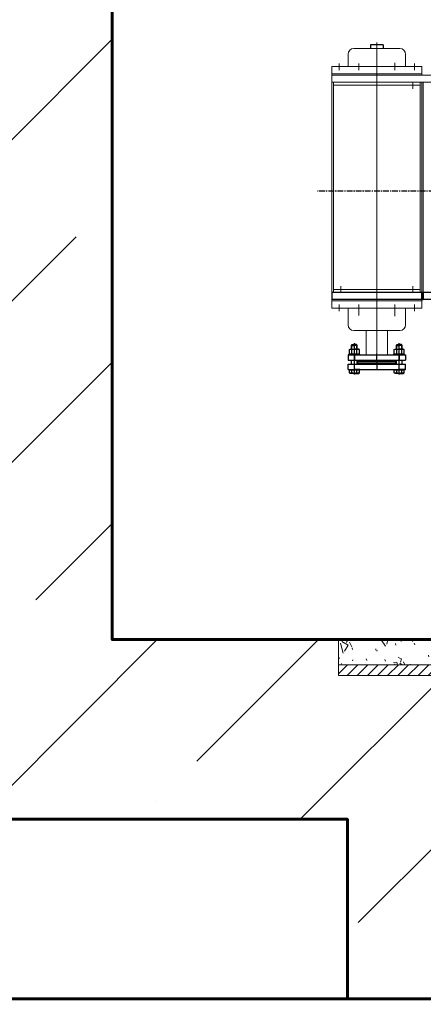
# Model space of a CAD drawing. Header units: millimetres. Extents: x 214111 to 284873, y 268617 to 319354.
# Tile 37 of 37: x 223806 to 224930, y 285673 to 288413. Entities that reach past the tile are written whole.
import ezdxf

# ---------------------------------------------------------------- set-up
doc = ezdxf.new("R2010")
doc.units = ezdxf.units.MM
for name, pattern in [('K5LT_AXLED', [19.5, 15, -1.5, 1.5, -1.5]), ('K5LT_BASIC', [0]), ('K5LT_THIN', [0]), ('осевая', [50.800000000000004, 31.75, -6.35, 6.35, -6.35])]:
    doc.linetypes.add(name, pattern=pattern)
doc.layers.get('0').update_dxf_attribs({"color": 250})
for name, color, linetype, true_color in [('G', 3, 'Continuous', 0x00ff00), ('OSI', 2, 'Continuous', 0xffff00), ('R', 1, 'Continuous', 0xff0000)]:
    doc.layers.add(name, color=color, linetype=linetype, true_color=true_color)
for name, color, linetype, lineweight in [('ГТО-2_Бетон_060', 3, 'Continuous', 60), ('ГТО-2_Оси_025', 6, 'осевая', 25), ('ОГСО_Оборудование', 7, 'Continuous', 18)]:
    doc.layers.add(name, color=color, linetype=linetype, lineweight=lineweight)
doc.layers.add('ГТО-2_Штриховка_018', color=7, linetype='Continuous', lineweight=18, true_color=0x6b6b6b)
doc.layers.add('Системный слой', color=7, linetype='Continuous')

# ---------------------------------------------------------------- blocks, each defined once
blk = doc.blocks.new('U63')
at = {"layer": 'G', "linetype": 'K5LT_BASIC'}
for p, q in [((311.2149064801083, 294.2914854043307), (311.2149064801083, 296.2914854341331)), ((311.2149064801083, 296.2914854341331), (314.2149065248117, 296.2914854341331)), ((314.2149065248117, 296.2914854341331), (314.2149065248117, 294.2914854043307)), ((311.2149064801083, 294.2914854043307), (314.2149065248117, 294.2914854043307))]:
    blk.add_line(p, q, dxfattribs=at)
blk = doc.blocks.new('U64')
at = {"layer": 'G', "linetype": 'K5LT_BASIC'}
for p, q in [((314.2149065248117, 296.2914854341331), (314.6149065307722, 296.2914854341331)), ((314.2149065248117, 296.2914854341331), (314.2149065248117, 294.2914854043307)), ((314.6149065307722, 296.2914854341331), (314.6149065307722, 294.2914854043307)), ((314.6149065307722, 294.2914854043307), (314.2149065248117, 294.2914854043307))]:
    blk.add_line(p, q, dxfattribs=at)
blk = doc.blocks.new('U65')
at = {"layer": 'G', "linetype": 'K5LT_BASIC'}
for p, q in [((314.6149065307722, 296.2914854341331), (339.6149068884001, 296.2914854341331)), ((314.6149065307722, 294.2914854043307), (314.6149065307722, 296.2914854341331)), ((339.6149068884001, 296.2914854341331), (339.6149068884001, 294.2914854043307)), ((314.6149065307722, 294.2914854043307), (339.6149068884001, 294.2914854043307))]:
    blk.add_line(p, q, dxfattribs=at)
blk = doc.blocks.new('U67')
at = {"layer": 'G', "linetype": 'K5LT_BASIC'}
for p, q in [((325.3149066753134, 365.1414864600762), (328.9149067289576, 365.1414864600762)), ((325.3149066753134, 365.1414864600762), (325.3149066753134, 364.141486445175)), ((328.9149067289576, 365.1414864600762), (328.9149067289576, 364.141486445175))]:
    blk.add_line(p, q, dxfattribs=at)
blk = doc.blocks.new('U103')
at = {"layer": 'G', "linetype": 'K5LT_BASIC'}
for p, q in [((335.1149068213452, 278.9469594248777), (319.1149065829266, 278.9469594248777)), ((319.1149065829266, 278.9469594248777), (319.1149065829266, 277.446959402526)), ((335.1149068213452, 277.446959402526), (319.1149065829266, 277.446959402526)), ((321.7149066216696, 277.446959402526), (322.01490662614, 277.1469593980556)), ((332.2149067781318, 277.1469593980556), (322.01490662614, 277.1469593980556)), ((332.5149067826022, 277.446959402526), (332.2149067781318, 277.1469593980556)), ((335.1149068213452, 278.9469594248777), (335.1149068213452, 277.446959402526))]:
    blk.add_line(p, q, dxfattribs=at)
at = {"layer": 'OSI', "linetype": 'K5LT_AXLED'}
for p, q in [((320.8649066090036, 279.146959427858), (320.8649066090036, 277.2469593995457)), ((327.1149067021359, 276.9469593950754), (327.1149067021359, 279.146959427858)), ((333.3649067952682, 279.146959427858), (333.3649067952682, 277.2469593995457))]:
    blk.add_line(p, q, dxfattribs=at)
blk = doc.blocks.new('U104')
at = {"layer": 'G', "linetype": 'K5LT_BASIC'}
for p, q in [((319.1149065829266, 274.846959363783), (319.1149065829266, 276.3469593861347)), ((335.1149068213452, 276.3469593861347), (319.1149065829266, 276.3469593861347)), ((335.1149068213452, 274.846959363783), (319.1149065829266, 274.846959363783)), ((321.7149066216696, 276.3469593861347), (322.01490662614, 276.646959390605)), ((332.2149067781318, 276.646959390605), (322.01490662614, 276.646959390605)), ((332.5149067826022, 276.3469593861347), (332.2149067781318, 276.646959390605)), ((335.1149068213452, 274.846959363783), (335.1149068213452, 276.3469593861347))]:
    blk.add_line(p, q, dxfattribs=at)
at = {"layer": 'OSI', "linetype": 'K5LT_AXLED'}
for p, q in [((327.1149067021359, 276.8469593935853), (327.1149067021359, 274.6469593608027)), ((320.8649066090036, 274.846959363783), (320.8649066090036, 276.5469593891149)), ((333.3649067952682, 274.6469593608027), (333.3649067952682, 276.5469593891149))]:
    blk.add_line(p, q, dxfattribs=at)
blk = doc.blocks.new('U106')
at = {"layer": 'G', "linetype": 'K5LT_BASIC'}
for p, q in [((320.0649065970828, 281.5469594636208), (320.264906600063, 281.746959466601)), ((320.0649065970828, 281.5469594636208), (320.8649066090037, 281.5469594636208)), ((320.0649065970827, 280.526959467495), (320.0649065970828, 281.5469594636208)), ((320.264906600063, 281.746959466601), (320.8649066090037, 281.746959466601)), ((321.4649066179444, 281.746959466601), (320.8649066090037, 281.746959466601)), ((321.6649066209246, 281.5469594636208), (320.8649066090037, 281.5469594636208)), ((321.6649066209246, 281.5469594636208), (321.4649066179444, 281.746959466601)), ((321.6649066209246, 280.526959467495), (321.6649066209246, 281.5469594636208)), ((320.0649065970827, 276.3469593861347), (320.0649065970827, 277.4469594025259)), ((321.6649066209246, 276.3469593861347), (321.6649066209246, 277.4469594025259)), ((319.4792659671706, 273.8887800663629), (319.4792659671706, 274.7469593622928)), ((319.4792659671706, 274.7469593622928), (320.8649066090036, 274.7469593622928)), ((320.1720862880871, 273.8887800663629), (320.1720862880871, 274.7469593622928)), ((322.2505472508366, 274.7469593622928), (320.8649066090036, 274.7469593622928)), ((321.5577269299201, 273.8887800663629), (321.5577269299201, 274.7469593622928)), ((322.2505472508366, 273.8887800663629), (322.2505472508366, 274.7469593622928)), ((319.7249066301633, 273.7469593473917), (319.4792659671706, 273.8887800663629)), ((320.8649066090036, 273.7469593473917), (319.7249066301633, 273.7469593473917)), ((320.8649066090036, 273.7469593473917), (322.004906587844, 273.7469593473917)), ((322.004906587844, 273.7469593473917), (322.2505472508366, 273.8887800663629))]:
    blk.add_line(p, q, dxfattribs=at)
for centre, radius, start, end in [((319.8384155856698, 274.2445555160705), 0.4877625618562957, 241.0191630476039, 313.1636336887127), ((320.8649066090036, 275.5101471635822), 1.763187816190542, 246.8626779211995, 269.9999999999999), ((320.8649066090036, 275.5101471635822), 1.763187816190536, 270, 293.1373220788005), ((321.8913976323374, 274.2445555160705), 0.4877625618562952, 226.8363663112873, 298.980836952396)]:
    blk.add_arc(centre, radius, start, end, dxfattribs=at)
at = {"layer": 'R', "linetype": 'K5LT_THIN'}
for p, q in [((320.1729066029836, 280.526959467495), (320.1729066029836, 281.6549596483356)), ((321.5569066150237, 280.526959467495), (321.5569066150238, 281.6549596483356))]:
    blk.add_line(p, q, dxfattribs=at)
blk = doc.blocks.new('U107')
at = {"layer": 'G', "linetype": 'K5LT_BASIC'}
for p, q in [((319.3649065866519, 274.7469593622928), (319.3649065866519, 274.846959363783)), ((319.3649065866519, 274.846959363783), (320.8649066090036, 274.846959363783)), ((320.8649066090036, 274.7469593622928), (319.3649065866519, 274.7469593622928)), ((322.3649066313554, 274.846959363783), (320.8649066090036, 274.846959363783)), ((320.8649066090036, 274.7469593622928), (322.3649066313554, 274.7469593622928)), ((322.3649066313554, 274.7469593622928), (322.3649066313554, 274.846959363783))]:
    blk.add_line(p, q, dxfattribs=at)
blk = doc.blocks.new('U108')
at = {"layer": 'G', "linetype": 'K5LT_BASIC'}
for p, q in [((319.3649065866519, 278.9469594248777), (319.3649065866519, 279.0469594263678)), ((319.3649065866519, 279.0469594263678), (320.8649066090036, 279.0469594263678)), ((320.8649066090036, 278.9469594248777), (319.3649065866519, 278.9469594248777)), ((322.3649066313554, 279.0469594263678), (320.8649066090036, 279.0469594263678)), ((320.8649066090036, 278.9469594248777), (322.3649066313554, 278.9469594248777)), ((322.3649066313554, 278.9469594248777), (322.3649066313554, 279.0469594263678))]:
    blk.add_line(p, q, dxfattribs=at)
blk = doc.blocks.new('U109')
at = {"layer": 'G', "linetype": 'K5LT_BASIC'}
for p, q in [((319.4792659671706, 280.3764785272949), (319.7399065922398, 280.526959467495)), ((319.4792659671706, 279.1974403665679), (319.4792659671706, 280.3764785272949)), ((319.7399065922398, 280.526959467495), (320.8649066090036, 280.526959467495)), ((320.1720862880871, 279.1974403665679), (320.1720862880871, 280.3764785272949)), ((321.9899066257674, 280.526959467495), (320.8649066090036, 280.526959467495)), ((321.5577269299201, 279.1974403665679), (321.5577269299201, 280.3764785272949)), ((322.2505472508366, 280.3764785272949), (321.9899066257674, 280.526959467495)), ((322.2505472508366, 279.1974403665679), (322.2505472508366, 280.3764785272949)), ((319.7399065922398, 279.0469594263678), (319.4792659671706, 279.1974403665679)), ((320.8649066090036, 279.0469594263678), (319.7399065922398, 279.0469594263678)), ((320.8649066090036, 279.0469594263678), (321.9899066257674, 279.0469594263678)), ((321.9899066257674, 279.0469594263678), (322.2505472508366, 279.1974403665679))]:
    blk.add_line(p, q, dxfattribs=at)
for centre, radius, start, end in [((319.8409406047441, 280.0410771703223), 0.4713295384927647, 45.36580887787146, 119.3967748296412), ((320.8649066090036, 278.8568327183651), 1.670126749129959, 90, 114.5086730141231), ((320.8649066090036, 278.856832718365), 1.670126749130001, 65.49132698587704, 90), ((321.8888726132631, 280.0410771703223), 0.4713295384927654, 60.60322517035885, 134.6341911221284), ((319.8409406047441, 279.5328417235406), 0.471329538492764, 240.6032251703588, 314.6341911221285), ((320.8649066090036, 280.7170861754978), 1.670126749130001, 245.4913269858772, 269.9999999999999), ((320.8649066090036, 280.7170861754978), 1.670126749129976, 269.9999999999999, 294.508673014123), ((321.8888726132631, 279.5328417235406), 0.471329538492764, 225.3658088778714, 299.3967748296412)]:
    blk.add_arc(centre, radius, start, end, dxfattribs=at)
blk = doc.blocks.new('U105')
at = {"layer": 'OSI', "linetype": 'K5LT_AXLED'}
blk.add_line((320.8649066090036, 273.4469593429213), (320.8649066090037, 282.1469594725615), dxfattribs=at)
at = {"layer": 'Системный слой'}
for name in ['U106', 'U109', 'U108', 'U107']:
    blk.add_blockref(name, (0, 0), dxfattribs=at)
blk = doc.blocks.new('U111')
at = {"layer": 'G', "linetype": 'K5LT_BASIC'}
for p, q in [((332.5649067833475, 281.5469594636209), (332.7649067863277, 281.7469594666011)), ((332.5649067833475, 281.5469594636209), (333.3649067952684, 281.5469594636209)), ((332.5649067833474, 280.5269594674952), (332.5649067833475, 281.5469594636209)), ((332.7649067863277, 281.7469594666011), (333.3649067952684, 281.7469594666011)), ((333.9649068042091, 281.7469594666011), (333.3649067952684, 281.7469594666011)), ((334.1649068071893, 281.5469594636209), (333.3649067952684, 281.5469594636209)), ((334.1649068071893, 281.5469594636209), (333.9649068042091, 281.7469594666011)), ((334.1649068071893, 280.5269594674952), (334.1649068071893, 281.5469594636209)), ((332.5649067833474, 276.3469593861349), (332.5649067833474, 277.4469594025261)), ((334.1649068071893, 276.3469593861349), (334.1649068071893, 277.4469594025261)), ((331.9792661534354, 273.888780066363), (331.9792661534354, 274.746959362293)), ((331.9792661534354, 274.746959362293), (333.3649067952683, 274.746959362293)), ((332.6720864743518, 273.888780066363), (332.6720864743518, 274.746959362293)), ((334.7505474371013, 274.746959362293), (333.3649067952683, 274.746959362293)), ((334.0577271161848, 273.888780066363), (334.0577271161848, 274.746959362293)), ((334.7505474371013, 273.888780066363), (334.7505474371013, 274.746959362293)), ((332.224906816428, 273.7469593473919), (331.9792661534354, 273.888780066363)), ((333.3649067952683, 273.7469593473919), (332.224906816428, 273.7469593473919)), ((333.3649067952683, 273.7469593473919), (334.5049067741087, 273.7469593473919)), ((334.5049067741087, 273.7469593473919), (334.7505474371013, 273.888780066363))]:
    blk.add_line(p, q, dxfattribs=at)
for centre, radius, start, end in [((332.3384157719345, 274.2445555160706), 0.4877625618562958, 241.019163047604, 313.1636336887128), ((333.3649067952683, 275.5101471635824), 1.763187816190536, 246.8626779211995, 270), ((333.3649067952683, 275.5101471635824), 1.763187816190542, 270, 293.1373220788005), ((334.3913978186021, 274.2445555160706), 0.4877625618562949, 226.8363663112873, 298.9808369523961)]:
    blk.add_arc(centre, radius, start, end, dxfattribs=at)
at = {"layer": 'R', "linetype": 'K5LT_THIN'}
for p, q in [((332.6729067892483, 280.5269594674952), (332.6729067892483, 281.6549596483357)), ((334.0569068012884, 280.5269594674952), (334.0569068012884, 281.6549596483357))]:
    blk.add_line(p, q, dxfattribs=at)
blk = doc.blocks.new('U112')
at = {"layer": 'G', "linetype": 'K5LT_BASIC'}
for p, q in [((331.8649067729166, 274.746959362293), (331.8649067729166, 274.8469593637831)), ((331.8649067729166, 274.8469593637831), (333.3649067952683, 274.8469593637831)), ((333.3649067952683, 274.746959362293), (331.8649067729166, 274.746959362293)), ((334.8649068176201, 274.8469593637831), (333.3649067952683, 274.8469593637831)), ((333.3649067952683, 274.746959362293), (334.8649068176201, 274.746959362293)), ((334.8649068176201, 274.746959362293), (334.8649068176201, 274.8469593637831))]:
    blk.add_line(p, q, dxfattribs=at)
blk = doc.blocks.new('U113')
at = {"layer": 'G', "linetype": 'K5LT_BASIC'}
for p, q in [((331.8649067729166, 278.9469594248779), (331.8649067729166, 279.046959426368)), ((331.8649067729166, 279.046959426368), (333.3649067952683, 279.046959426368)), ((333.3649067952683, 278.9469594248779), (331.8649067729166, 278.9469594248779)), ((334.8649068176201, 279.046959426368), (333.3649067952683, 279.046959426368)), ((333.3649067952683, 278.9469594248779), (334.8649068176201, 278.9469594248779)), ((334.8649068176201, 278.9469594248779), (334.8649068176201, 279.046959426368))]:
    blk.add_line(p, q, dxfattribs=at)
blk = doc.blocks.new('U114')
at = {"layer": 'G', "linetype": 'K5LT_BASIC'}
for p, q in [((331.9792661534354, 280.3764785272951), (332.2399067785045, 280.5269594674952)), ((331.9792661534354, 279.1974403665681), (331.9792661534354, 280.3764785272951)), ((332.2399067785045, 280.5269594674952), (333.3649067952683, 280.5269594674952)), ((332.6720864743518, 279.1974403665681), (332.6720864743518, 280.3764785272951)), ((334.4899068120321, 280.5269594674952), (333.3649067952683, 280.5269594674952)), ((334.0577271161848, 279.1974403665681), (334.0577271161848, 280.3764785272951)), ((334.7505474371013, 280.3764785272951), (334.4899068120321, 280.5269594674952)), ((334.7505474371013, 279.1974403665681), (334.7505474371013, 280.3764785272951)), ((332.2399067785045, 279.046959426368), (331.9792661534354, 279.1974403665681)), ((333.3649067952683, 279.046959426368), (332.2399067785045, 279.046959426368)), ((333.3649067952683, 279.046959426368), (334.4899068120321, 279.046959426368)), ((334.4899068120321, 279.046959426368), (334.7505474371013, 279.1974403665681))]:
    blk.add_line(p, q, dxfattribs=at)
for centre, radius, start, end in [((332.3409407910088, 280.0410771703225), 0.4713295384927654, 45.3658088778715, 119.3967748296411), ((333.3649067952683, 278.8568327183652), 1.670126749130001, 90, 114.508673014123), ((333.3649067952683, 278.8568327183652), 1.670126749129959, 65.49132698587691, 90), ((334.3888727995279, 280.0410771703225), 0.4713295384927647, 60.60322517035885, 134.6341911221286), ((332.3409407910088, 279.5328417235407), 0.471329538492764, 240.6032251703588, 314.6341911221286), ((333.3649067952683, 280.717086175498), 1.670126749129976, 245.491326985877, 270), ((333.3649067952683, 280.717086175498), 1.670126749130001, 270, 294.5086730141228), ((334.3888727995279, 279.5328417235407), 0.471329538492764, 225.3658088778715, 299.3967748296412)]:
    blk.add_arc(centre, radius, start, end, dxfattribs=at)
blk = doc.blocks.new('U110')
at = {"layer": 'OSI', "linetype": 'K5LT_AXLED'}
blk.add_line((333.3649067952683, 273.4469593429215), (333.3649067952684, 282.1469594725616), dxfattribs=at)
at = {"layer": 'Системный слой'}
for name in ['U111', 'U114', 'U113', 'U112']:
    blk.add_blockref(name, (0, 0), dxfattribs=at)
blk = doc.blocks.new('ОГСО_Агрегат_Поперечный разрез')
h = blk.add_hatch()
h.set_pattern_fill('ПЕСОК', color=256, scale=10, angle=40, style=0, pattern_type=0)
h.set_pattern_definition([(40, (-976.5445887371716, 4567.565046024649), (-205.6920350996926, 245.134221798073), [19.99999999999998, -299.9999999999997]), (130, (-961.2236998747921, 4580.42079821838), (-245.134221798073, -205.6920350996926), [20, -300]), (85, (-976.5445887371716, 4567.565046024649), (-205.6882517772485, 245.1297130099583), [28.28000068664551, -424.2599868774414]), (59.99999999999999, (-961.2236998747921, 4580.42079821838), (-277.1281292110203, 160), [20, -300]), (150, (-951.2263943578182, 4597.738519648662), (-160, -277.1281292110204), [20, -300]), (105, (-961.2236998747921, 4580.42079821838), (-277.1230319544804, 159.9970570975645), [28.28000068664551, -424.2599868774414]), (80, (-884.619255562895, 4644.699559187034), (-260.9740545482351, 46.01676708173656), [14.99999999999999, -249.9999999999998]), (170, (-882.013876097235, 4659.469858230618), (-46.01676708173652, -260.9740545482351), [14.99999999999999, -249.9999999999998]), (125, (-884.619255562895, 4644.699559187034), (-260.9694748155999, 46.01595955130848), [21.21000051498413, -353.5499954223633]), (99.99999999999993, (-1241.105692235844, 4345.57192165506), (-157.5692404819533, -27.78370842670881), [9.999999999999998, -150]), (190, (-1242.84201069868, 4355.419804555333), (27.78370842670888, -157.5692404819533), [10, -150]), (145, (-1241.105692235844, 4345.57192165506), (-157.5733021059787, -27.78442460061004), [14.14000034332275, -212.1299934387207]), (70, (-1040.823349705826, 4644.169490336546), (-150.3508193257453, 54.72322293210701), [9.99999999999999, -149.9999999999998]), (160, (-1037.403341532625, 4653.566254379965), (-54.72322293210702, -150.3508193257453), [9.99999999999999, -149.9999999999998]), (115, (-1040.823349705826, 4644.169490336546), (-150.3546948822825, 54.72463351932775), [14.14000034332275, -212.1299934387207]), (85, (-1053.149033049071, 4503.286285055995), (-93.51856781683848, 78.44920314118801), [3.00000011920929, -100]), (65, (-1053.149033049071, 4503.286285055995), (-24.18447626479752, 66.44630243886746), [3.00000011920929, -100]), (105, (-1053.149033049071, 4503.286285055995), (-61.9307471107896, 76.58056256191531), [5, -120]), (110, (-1053.149033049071, 4503.286285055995), (-79.45928918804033, 13.64629479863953), [4.999999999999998, -69.99999999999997])])
h.paths.add_polyline_path([(-2002.953746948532, 6429.97795880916), (-2325.00003357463, 6429.977957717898), (-2325.000033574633, 6499.977962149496), (-2002.953746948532, 6499.977962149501)])
h.paths.add_polyline_path([(-2002.953746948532, 6429.977961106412), (-2002.953746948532, 6499.977962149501), (-1952.953746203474, 6499.977962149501), (-1952.953746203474, 6429.977961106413)])
h.paths.add_polyline_path([(-1482.953738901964, 6429.97796110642), (-1932.953745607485, 6429.977961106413), (-1932.953745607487, 6482.67093433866), (-1482.953738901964, 6465.976931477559)])
h.paths.add_polyline_path([(-1482.953738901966, 6465.976931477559), (-1932.953745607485, 6482.67093433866), (-1932.953745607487, 6499.977962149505), (-1482.953738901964, 6499.977962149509)])
h.paths.add_polyline_path([(-1482.953738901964, 6429.97796110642), (-1482.953738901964, 6465.976931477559), (-1438.566288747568, 6464.629651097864), (-1438.566288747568, 6429.977961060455)])
h.paths.add_polyline_path([(-1465.000006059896, 6499.977962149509), (-1425.000020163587, 6499.977962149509), (-1425.000020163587, 6464.217877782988), (-1482.953738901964, 6465.976931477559), (-1482.953738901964, 6499.977962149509)])
h.paths.add_polyline_path([(-1438.566288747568, 6429.977961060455), (-1438.566288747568, 6464.629651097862), (-1425.00002016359, 6464.217877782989), (-1425.000020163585, 6429.977961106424)])
h = blk.add_hatch()
h.set_pattern_fill('МЕТАЛЛ', color=256, scale=10, angle=45, style=0, pattern_type=0)
h.set_pattern_definition([(45, (-1053.149033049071, 4503.286285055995), (-14.14213562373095, 14.14213562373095), [])])
h.paths.add_polyline_path([(-1722.39011265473, 6399.977957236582), (-2325.000033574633, 6399.977957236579), (-2325.000033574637, 6429.977958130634), (-2147.953833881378, 6429.977959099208), (-2107.953833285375, 6429.977958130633), (-1722.39011265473, 6429.977958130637), (-1650.890111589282, 6429.977958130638), (-1425.000020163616, 6429.977959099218), (-1425.000020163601, 6414.743133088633), (-1425.000020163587, 6399.977958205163), (-1650.890111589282, 6399.977957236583)])
for p, q in [((-2218.0000318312, 8144.701149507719), (-2282.000032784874, 8144.701149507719)), ((-2218.000031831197, 7294.074745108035), (-2218.0000318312, 8161.397426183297)), ((-2218.0000318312, 8144.701149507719), (-2154.000030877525, 8144.70114950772)), ((-2298.000033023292, 8128.701149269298), (-2298.000033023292, 8094.701148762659)), ((-2138.000030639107, 8128.701149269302), (-2138.000030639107, 8094.701148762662)), ((-2343.000033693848, 8094.701148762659), (-2343.000033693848, 8074.701148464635)), ((-2093.000029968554, 8094.701148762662), (-2343.000033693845, 8094.701148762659)), ((-2323.000033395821, 8084.701148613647), (-2323.000033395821, 8102.77005841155)), ((-2268.000032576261, 8102.77005841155), (-2268.000032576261, 8084.701148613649)), ((-2168.000031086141, 8104.55503863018), (-2168.000031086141, 8084.701148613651)), ((-2113.000030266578, 8084.701148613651), (-2113.000030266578, 8102.770058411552)), ((-2093.000029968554, 8074.701148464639), (-2093.000029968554, 8094.701148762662)), ((-2343.000033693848, 8070.701148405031), (-2343.000033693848, 8074.701148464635)), ((-2093.000029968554, 8074.701148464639), (-2343.000033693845, 8074.701148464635)), ((-2343.000033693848, 8070.701148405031), (-2343.000033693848, 8050.701148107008)), ((-2039.000029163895, 8070.701148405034), (-2343.000033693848, 8070.701148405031)), ((-2093.000029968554, 8074.701148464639), (-2342.000033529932, 8074.701148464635)), ((-2218.0000318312, 8081.701148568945), (-2218.000031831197, 8032.894205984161)), ((-2093.000029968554, 8070.701148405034), (-2093.000029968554, 8074.701148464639)), ((-2343.000033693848, 8050.701148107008), (-2343.000033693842, 7466.201139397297)), ((-2339.000033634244, 8050.701148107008), (-2343.000033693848, 8050.701148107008)), ((-2343.000033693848, 8050.701148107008), (-2039.000029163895, 8050.701148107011)), ((-2339.000033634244, 8050.701148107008), (-2339.000033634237, 7466.201139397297)), ((-2097.000030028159, 8050.701148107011), (-2339.00003363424, 8050.701148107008)), ((-2097.000030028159, 8042.701147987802), (-2339.00003363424, 8042.701147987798)), ((-2118.000030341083, 8050.701148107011), (-2118.000030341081, 8032.894205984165)), ((-2097.000030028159, 8050.701148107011), (-2097.000030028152, 7466.201139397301)), ((-2093.000029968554, 8050.701148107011), (-2097.000030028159, 8050.701148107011)), ((-2093.000030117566, 8050.701148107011), (-2093.000030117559, 7466.201139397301)), ((-2089.000030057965, 8050.701148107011), (-2089.000030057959, 7621.909154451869)), ((-2089.000030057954, 7466.201139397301), (-2089.000030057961, 8050.701148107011)), ((-2318.000033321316, 7466.201139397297), (-2318.000033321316, 7483.004662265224)), ((-2118.000030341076, 7483.004662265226), (-2118.000030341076, 7466.201139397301)), ((-2097.000030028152, 7474.201139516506), (-2339.000033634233, 7474.201139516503)), ((-2343.000033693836, 7446.201139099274), (-2343.000033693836, 7442.201139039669)), ((-2093.000030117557, 7442.201139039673), (-2343.000033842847, 7442.201139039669)), ((-2093.000030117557, 7442.201139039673), (-2343.000033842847, 7442.201139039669)), ((-2343.000033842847, 7442.201139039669), (-2343.000033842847, 7422.201138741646)), ((-2323.000033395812, 7432.201138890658), (-2323.000033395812, 7414.132229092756)), ((-2268.000032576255, 7414.132229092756), (-2268.000032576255, 7432.201138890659)), ((-2168.000031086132, 7412.347248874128), (-2168.000031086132, 7432.201138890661)), ((-2113.000030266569, 7432.201138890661), (-2113.000030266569, 7414.13222909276)), ((-2093.000030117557, 7446.201139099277), (-2093.000030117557, 7442.201139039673)), ((-2093.000030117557, 7442.201139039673), (-2093.000030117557, 7422.20113874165)), ((-2343.000033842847, 7422.201138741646), (-2093.000030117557, 7422.20113874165)), ((-2298.000033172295, 7422.201138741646), (-2298.000033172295, 7396.335420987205)), ((-2298.000033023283, 7375.755880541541), (-2298.000033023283, 7409.755881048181)), ((-2268.000032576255, 7401.686971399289), (-2268.000032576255, 7419.755881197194)), ((-2168.000031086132, 7399.901991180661), (-2168.000031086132, 7419.755881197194)), ((-2138.000030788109, 7422.20113874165), (-2138.000030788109, 7396.335420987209)), ((-2138.000030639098, 7375.755880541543), (-2138.000030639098, 7409.755881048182)), ((-2218.00003183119, 7359.755880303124), (-2282.000032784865, 7359.755880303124)), ((-2248.000032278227, 7359.755880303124), (-2248.000032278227, 7292.755879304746)), ((-2218.00003183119, 7359.755880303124), (-2154.000030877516, 7359.755880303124)), ((-2188.000031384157, 7359.755880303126), (-2188.000031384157, 7292.755879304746)), ((-2270.500032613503, 7274.755879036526), (-2270.500032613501, 7269.75587896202)), ((-2218.000031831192, 7274.755879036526), (-2270.500032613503, 7274.755879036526)), ((-2270.500032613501, 7269.75587896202), (-2218.00003183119, 7269.75587896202)), ((-2218.000031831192, 7274.755879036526), (-2165.500031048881, 7274.755879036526)), ((-2165.500031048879, 7269.75587896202), (-2218.00003183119, 7269.75587896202)), ((-2165.500031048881, 7274.755879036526), (-2165.500031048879, 7269.75587896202)), ((-2325.000033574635, 6399.977955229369), (-2325.000033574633, 6499.977962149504)), ((-2325.000033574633, 6499.977962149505), (-1425.000020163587, 6499.977962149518)), ((-2325.000033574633, 6429.977958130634), (-2325.000033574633, 6399.977957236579)), ((-1425.000020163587, 6429.977961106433), (-2325.000033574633, 6429.977958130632)), ((-1425.000020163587, 6399.977958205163), (-2325.000033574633, 6399.977955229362))]:
    blk.add_line(p, q)
for centre, start, end in [((-2282.000032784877, 8128.7011492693), 90, 180), ((-2154.000030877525, 8128.701149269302), 0, 90), ((-2282.000032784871, 7375.755880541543), 180, 270), ((-2154.000030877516, 7375.755880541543), 270, 0)]:
    blk.add_arc(centre, 16.00000023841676, start, end)
at = {"layer": 'ГТО-2_Оси_025', "ltscale": 0.5}
blk.add_line((1.070551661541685e-06, 7747.864055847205), (-2383.454034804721, 7747.864055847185), dxfattribs=at)
at = {"xscale": -10, "yscale": 10, "zscale": 10}
for name in ['U67', 'U65', 'U64', 'U63', 'U110', 'U105', 'U103', 'U104']:
    blk.add_blockref(name, (1053.149035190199, 4503.286285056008), dxfattribs=at)

msp = doc.modelspace()

# ---------------------------------------------------------------- hatches: boundary and pattern name
at = {"layer": 'ГТО-2_Штриховка_018'}
h = msp.add_hatch(dxfattribs=at)
h.set_pattern_fill('ANSI35', color=256, scale=100, angle=-6.361109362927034e-15)
h.set_pattern_definition([(44.99999999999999, (-196417.0690113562, -923498.1865552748), (-449.0128060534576, 449.0128060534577), []), (44.99999999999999, (-195968.0560113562, -923498.1865552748), (-449.0128060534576, 449.0128060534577), [793.75, -158.75, 0, -158.75])])
h.paths.add_polyline_path([(219771.0947491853, 277297.5469064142), (219771.0947491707, 299688.0823554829), (221971.0947491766, 299688.082355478), (221971.0947491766, 299188.0823554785), (223028.5723654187, 299188.0823554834), (223028.5723654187, 298688.0823554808), (224028.5723654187, 298688.0823554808), (224028.5723654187, 299697.5455153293), (222171.0947492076, 299697.5455153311), (222171.0947491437, 299838.082355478), (218271.0947491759, 299838.0823554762), (218271.0947491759, 299697.5455153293), (218271.0947491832, 299695.8122125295), (218271.0947491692, 277297.5469064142)])
h.paths.add_polyline_path([(264778.5723654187, 298688.0823554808), (265778.5723654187, 298688.0823554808), (265778.5723654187, 299438.0823554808), (265478.5723971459, 299438.0823554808), (265478.5723971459, 299688.0823554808), (264778.5723654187, 299688.0823554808)])
h.paths.add_polyline_path([(258028.7723799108, 298697.5455153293), (259028.7723799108, 298697.5455153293), (259028.7723799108, 299688.0823554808), (258028.7723799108, 299688.0823554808)])
h.paths.add_polyline_path([(237028.5723654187, 298697.5455153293), (238028.5723654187, 298697.5455153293), (238028.5723654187, 299697.5455153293), (237028.5723654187, 299697.5455153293)])
edge = h.paths.add_edge_path()
edge.add_line((223079.0947491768, 280597.5455153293), (223079.0947491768, 279632.5454933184))
edge.add_line((223079.0947491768, 279632.5454933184), (223079.0947491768, 279597.5454713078))
edge.add_line((223079.0947491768, 279597.5454713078), (219779.0947491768, 279597.5455153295))
edge.add_line((219779.0947491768, 279597.5455153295), (219779.0947491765, 277297.5469064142))
edge.add_line((219779.0947491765, 277297.5469064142), (223531.9298578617, 273297.5450776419))
edge.add_line((223531.9298578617, 273297.5450776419), (227023.6286698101, 273397.5449000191))
edge.add_line((227023.6286698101, 273397.5449000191), (227023.6286698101, 275420.8968069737))
edge.add_line((227023.6286698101, 275420.8968069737), (226248.1534410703, 275400.8968069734))
edge.add_arc((226281.7644971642, 275877.1959501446), 477.4835880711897, 183.2801650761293, 265.9634935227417, ccw=False)
edge.add_line((225805.0631778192, 275849.8750970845), (225966.84669045, 277115.0714878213))
edge.add_line((225966.84669045, 277115.0714878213), (226204.1359822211, 279572.7157117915))
edge.add_line((226204.1359822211, 279572.7157117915), (226033.1062860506, 279572.7157117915))
edge.add_line((226033.1062860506, 279572.7157117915), (226033.1062860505, 279612.7157117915))
edge.add_line((226033.1062860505, 279612.7157117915), (225746.1359200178, 279612.1860778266))
edge.add_line((225746.1359200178, 279612.1860778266), (225694.4343243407, 279652.1788276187))
edge.add_line((225694.4343243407, 279652.1788276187), (225705.6062860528, 279736.0945024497))
edge.add_line((225705.6062860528, 279736.0945024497), (225705.6062860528, 279783.9811601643))
edge.add_line((225705.6062860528, 279783.9811601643), (225700.6062860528, 279875.2157117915))
edge.add_line((225700.6062860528, 279875.2157117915), (225498.0133556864, 279863.5453770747))
edge.add_arc((224735.2424500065, 280163.5724586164), 819.6558449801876, 265.68899229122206, 338.5283806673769, ccw=False)
edge.add_arc((224693.2884220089, 280181.8717626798), 835.8673375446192, 150.1787132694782, 268.65226853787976, ccw=False)
edge.add_line((223968.1060054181, 280597.5455153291), (223079.0947491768, 280597.5455153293))
h.paths.add_polyline_path([(224416.588581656, 276501.3217714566), (224310.3875418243, 276552.4905048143), (225486.3875418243, 276552.4905048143), (225592.588581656, 276501.3217714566)], flags=16)
edge = h.paths.add_edge_path()
edge.add_arc((233243.160850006, 279626.0339764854), 37.50000000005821, -6.361109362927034e-15, 360)
edge = h.paths.add_edge_path()
edge.add_line((266418.5723653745, 277388.082355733), (266418.5723653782, 279788.0823554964))
edge.add_line((266418.5723653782, 279788.0823554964), (266768.5723654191, 280088.0823554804))
edge.add_line((266768.5723654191, 280088.0823554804), (266771.0947491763, 280338.0823554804))
edge.add_line((266771.0947491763, 280338.0823554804), (266471.0947491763, 280338.0823554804))
edge.add_line((266471.0947491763, 280338.0823554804), (266471.0947487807, 280588.0823584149))
edge.add_line((266471.0947487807, 280588.0823584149), (265671.0947949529, 280588.0823584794))
edge.add_line((265671.0947949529, 280588.0823584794), (265671.0947949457, 280597.8762529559))
edge.add_line((265671.0947949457, 280597.8762529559), (264582.6819981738, 280597.5455153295))
edge.add_arc((264095.0091536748, 280197.6529988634), 630.6653851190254, -0.009764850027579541, 39.351807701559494, ccw=False)
edge.add_arc((264095.4315082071, 280196.0615277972), 630.244768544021, -150.4091034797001, 0.13490996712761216, ccw=False)
edge.add_line((263547.3874227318, 279884.8443228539), (263349.2947636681, 279876.4533265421))
edge.add_line((263349.2947636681, 279876.4533265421), (263346.7947636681, 279652.3443228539))
edge.add_line((263346.7947636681, 279652.3443228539), (263306.7947636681, 279622.3443228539))
edge.add_line((263306.7947636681, 279622.3443228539), (263019.2947636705, 279604.8443228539))
edge.add_line((263019.2947636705, 279604.8443228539), (263019.2947636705, 279582.3443228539))
edge.add_line((263019.2947636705, 279582.3443228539), (262999.2947636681, 279582.3443228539))
edge.add_line((262999.2947636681, 279582.3443228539), (262849.2720344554, 279571.9150004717))
edge.add_line((262849.2720344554, 279571.9150004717), (262925.1727106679, 278785.7992128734))
edge.add_line((262925.1727106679, 278785.7992128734), (262941.2706607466, 278619.0700961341))
edge.add_line((262941.2706607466, 278619.0700961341), (262958.9950314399, 278435.4958735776))
edge.add_line((262958.9950314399, 278435.4958735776), (262975.9203728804, 278260.1973284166))
edge.add_line((262975.9203728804, 278260.1973284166), (263065.476278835, 277124.5455153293))
edge.add_line((263065.476278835, 277124.5455153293), (263247.3378719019, 275859.5037081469))
edge.add_arc((262669.5088292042, 275981.3391320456), 590.5338881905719, 280.69442039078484, 348.0935683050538, ccw=False)
edge.add_line((262779.0947491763, 275401.0623022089), (262039.2947636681, 275421.0623022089))
edge.add_line((262039.2947636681, 275421.0623022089), (262039.2947806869, 273397.5430129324))
edge.add_line((262039.2947806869, 273397.5430129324), (266271.0942487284, 273397.5430129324))
edge.add_line((266271.0942487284, 273397.5430129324), (266271.094749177, 275197.5580907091))
edge.add_line((266271.094749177, 275197.5580907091), (266418.5723653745, 277388.082355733))
h.paths.add_polyline_path([(251031.2947636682, 298697.5455153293), (252031.2947636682, 298697.5455153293), (252031.2947636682, 299697.5455153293), (251031.2947636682, 299697.5455153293)])
h.paths.add_polyline_path([(230028.5723654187, 298688.0823554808), (231028.5723654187, 298688.0823554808), (231028.5723654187, 299688.0823554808), (230028.5723654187, 299688.0823554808)])
h.paths.add_polyline_path([(244028.5723654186, 298697.5455153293), (245028.5723654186, 298697.5455153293), (245028.5723654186, 299697.5455153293), (244028.5723654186, 299697.5455153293)])
edge = h.paths.add_edge_path()
edge.add_line((255039.2948721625, 277199.6975164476), (255039.2948721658, 277197.5458046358))
edge.add_line((255039.2948721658, 277197.5458046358), (255072.0244618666, 277197.5458046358))
edge.add_arc((255072.0244618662, 277447.5458046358), 250, 262.47733603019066, 270.0000000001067, ccw=False)
h.paths.add_polyline_path([(266418.5723631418, 274287.9171131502), (266418.5723631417, 276887.9171131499), (266418.5723631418, 275087.9171131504)], flags=16)
h.paths.add_polyline_path([(266362.1660449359, 277388.0823557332), (266271.094749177, 275197.5580907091), (266271.094657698, 273397.5444145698), (270768.5794560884, 273388.0795604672), (273268.5723654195, 275388.0823995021), (274768.5723654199, 275388.0823995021), (274768.5723654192, 297288.0823995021), (277768.5723654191, 298288.0823554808), (277768.5723654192, 299688.0823334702), (269078.5723654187, 299688.0823554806), (269078.5723654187, 299447.5455153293), (268778.5723654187, 299447.5455153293), (268778.5723654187, 298697.5455153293), (269778.5723654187, 298688.0823995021), (269778.5723654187, 299183.3507975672), (273271.0947491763, 299192.8139133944), (273271.0947491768, 286697.5455153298), (269521.0947491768, 286697.5455153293), (269521.0947491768, 286447.5455153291), (269221.0947492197, 286447.5455153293), (269221.0947492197, 286197.5455153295), (273271.0947491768, 286197.5455153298), (273271.0947488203, 280588.0823565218), (269071.0947487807, 280588.0823563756), (269071.0947491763, 280338.0823554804), (268771.0947491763, 280338.0823554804), (268771.0947491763, 280088.082355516), (273271.094749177, 280088.0823555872), (273271.094749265, 277388.0823557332)])
h = msp.add_hatch(dxfattribs=at)
h.set_pattern_fill('ANSI35', color=256, scale=100, angle=-6.361109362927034e-15)
h.set_pattern_definition([(44.99999999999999, (22355.83089007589, -814967.0476461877), (-449.0128060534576, 449.0128060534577), []), (44.99999999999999, (22804.84389007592, -814967.0476461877), (-449.0128060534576, 449.0128060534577), [793.75, -158.75, 0, -158.75])])
h.paths.add_polyline_path([(225518.5723654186, 286688.0603176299), (224063.5723654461, 286688.0603176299), (224063.5723654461, 290088.0603176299), (223763.5723654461, 290088.0603176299), (223763.5723654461, 286688.0603176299), (222168.5723654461, 286688.0603176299), (222168.572365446, 299188.0603176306), (221968.5723654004, 299188.0603176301), (221968.572365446, 279588.0603176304), (222168.5723654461, 279588.0603176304), (222168.5723654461, 286188.0603176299), (224718.5723654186, 286188.0603176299), (224718.5723654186, 285688.0603176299), (225518.5723654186, 285688.0603176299)])

# ---------------------------------------------------------------- linework, layer by layer
at = {"layer": 'ГТО-2_Бетон_060'}
for p, q in [((224063.5723654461, 286688.0823554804), (224063.5723654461, 290088.0823554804)), ((222168.5723654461, 285688.0823554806), (269518.5723654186, 285688.0823554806))]:
    msp.add_line(p, q, dxfattribs=at)
msp.add_lwpolyline([(223763.5723654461, 290088.0823554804), (224063.5723654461, 290088.0823554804), (224063.5723654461, 286688.0823554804), (225518.5723654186, 286688.0823554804), (225518.5723654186, 285688.0823554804), (224718.5723654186, 285688.0823554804), (224718.5723654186, 286188.0823554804), (222168.5723654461, 286188.0823554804)], dxfattribs=at)

# ---------------------------------------------------------------- block references
at = {"layer": 'ОГСО_Оборудование'}
msp.add_blockref('ОГСО_Агрегат_Поперечный разрез', (227018.5723654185, 280188.0823554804), dxfattribs=at)

doc.saveas('drawing.dxf')
